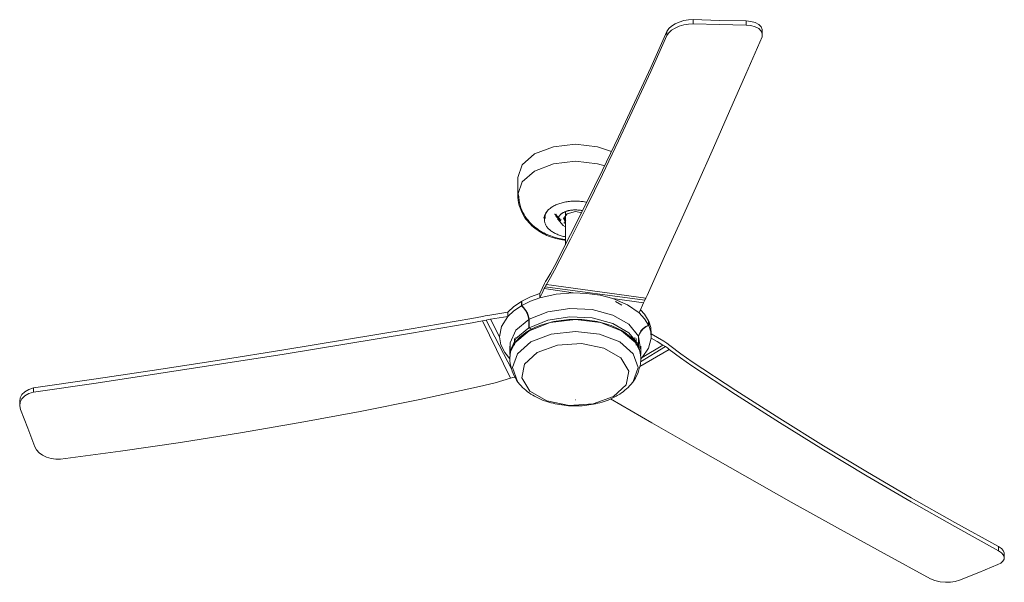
# Model space of a CAD drawing. Header units: millimetres. Extents: x 5767 to 11593, y -2830 to 7544.
# Tile 1 of 3: x 7920 to 9047, y -2830 to -2186. Entities that reach past the tile are written whole.
import ezdxf

# ---------------------------------------------------------------- set-up
doc = ezdxf.new("R2010")
doc.units = ezdxf.units.MM
doc.layers.add('Aparatos eléctricos', color=7, linetype='Continuous', lineweight=9)

# ---------------------------------------------------------------- blocks, each defined once
blk = doc.blocks.new('PUNT_ - 33814 PUNT White ceiling fan with DC motor-576543-00 Isometrico PDF')
at = {"layer": 'Aparatos eléctricos', "color": 251, "true_color": 0x5b5b5b}
for p, q in [((2533, -2190.9), (2533, -2186)), ((2593.6, -2192.3), (2593.6, -2187.5)), ((2612.1, -2203.5), (2612.1, -2198.7)), ((2502.9, -2199.4), (2502.9, -2204.2)), ((2332, -2366.6), (2332, -2386.2)), ((2362.4, -2413.3), (2362.3, -2412.5)), ((2363.5, -2411.5), (2363.5, -2413.6)), ((2364.2, -2407.4), (2364.3, -2407)), ((2387, -2415.8), (2384.7, -2412.5)), ((2386.7, -2405.7), (2386.7, -2443.6)), ((2362.6, -2413.8), (2362.6, -2415.2)), ((2363.4, -2491.8), (2477.5, -2507.2)), ((2478.6, -2504.8), (2365, -2489)), ((2357.5, -2499.4), (2357.5, -2504.4)), ((2395.6, -2498.6), (2362.3, -2493.8)), ((2336.2, -2508.5), (2336.8, -2508.8)), ((2336.2, -2508.5), (2336.2, -2513.5)), ((2336.8, -2513.1), (2336.8, -2508.2)), ((2476.2, -2510.2), (2440.9, -2505.1)), ((2451.4, -2513), (2444.1, -2508.7)), ((2476.2, -2510.2), (2471.1, -2521.6)), ((2320.6, -2520.9), (2297.9, -2524.6)), ((2301, -2529), (2320.6, -2525.9)), ((2320.6, -2525.9), (2320.6, -2520.9)), ((2291.7, -2530.6), (2323.6, -2596.5)), ((2325.5, -2587.3), (2295.9, -2529.9)), ((2301, -2529), (2311, -2549.2)), ((2344.7, -2529.2), (2344.7, -2538.8)), ((2345.2, -2538.6), (2345.2, -2528.9)), ((2481.9, -2530.6), (2481.9, -2535.6)), ((2481.9, -2531.1), (2482.1, -2531.1)), ((2482.1, -2536), (2482.1, -2531.1)), ((2344.7, -2538.8), (2347.7, -2540.5)), ((2348.1, -2540.3), (2345.2, -2538.6)), ((2470.4, -2548.3), (2470.4, -2557.9)), ((2470.5, -2558.3), (2470.5, -2548.6)), ((2470.5, -2548.6), (2472.8, -2563)), ((2484.9, -2545.8), (2484.9, -2550.8)), ((2485, -2548.8), (2485, -2543.8)), ((2323, -2559.7), (2323, -2569.3)), ((2328.5, -2551.1), (2328.5, -2558.8)), ((2330, -2550), (2330, -2551.1)), ((2466.1, -2551.1), (2466.1, -2550)), ((2467.5, -2558.8), (2467.5, -2551.1)), ((2470.4, -2557.9), (2468.6, -2558.2)), ((2468.8, -2558.5), (2470.5, -2558.3)), ((2470.5, -2558.3), (2472.9, -2571.7)), ((2473, -2569.3), (2473, -2559.7)), ((2474.5, -2572.7), (2498.3, -2558.5)), ((2323, -2572.7), (2323.8, -2566.3)), ((2471.7, -2583.2), (2505.5, -2563.4)), ((2472.2, -2566.3), (2473, -2572.7)), ((2501.2, -2560.3), (2472.6, -2577.7)), ((2323, -2572.7), (2323, -2573.4)), ((2473, -2573.4), (2473, -2572.7)), ((2473.1, -2574.1), (2474.5, -2572.7)), ((1777.5, -2612.4), (1777.5, -2607.6)), ((1761.6, -2622.7), (1761.6, -2627.5)), ((2398, -2621.1), (2397.8, -2621.1)), ((2882.8, -2789.1), (2882.8, -2793.9)), ((2889.3, -2802.2), (2889.3, -2797.4))]:
    blk.add_line(p, q, dxfattribs=at)
for points in [[(2502.9, -2199.4, 0), (2505.1, -2196.3, 0), (2508.3, -2193.3, 0), (2512.4, -2190.8, 0), (2517.1, -2188.7, 0), (2522.3, -2187.1, 0), (2527.6, -2186.2, 0), (2533, -2186, 0)], [(2533, -2186, 0), (2563.3, -2186.8, 0), (2593.6, -2187.5, 0)], [(2593.6, -2187.5, 0), (2599.2, -2188, 0), (2604.1, -2189.4, 0), (2608.1, -2191.5, 0), (2610.7, -2194.2, 0), (2612, -2197.4, 0), (2612.1, -2199.5, 0)], [(2502.9, -2204.2, 0), (2505.1, -2201.1, 0), (2508.3, -2198.1, 0), (2512.4, -2195.6, 0), (2517.1, -2193.5, 0), (2522.3, -2192, 0), (2527.6, -2191.1, 0), (2533, -2190.9, 0)], [(2533, -2190.9, 0), (2563.3, -2191.6, 0), (2593.6, -2192.3, 0)], [(2593.6, -2192.3, 0), (2599.2, -2192.8, 0), (2604.1, -2194.2, 0), (2608.1, -2196.3, 0), (2610.7, -2199, 0), (2612, -2202.2, 0), (2611.9, -2205.7, 0)], [(2374.3, -2472.6, 0), (2392.5, -2437.1, 0), (2410.8, -2400.6, 0), (2429.1, -2363.2, 0), (2447.5, -2324.8, 0), (2465.9, -2285.5, 0), (2484.4, -2245.3, 0), (2502.9, -2204.2, 0)], [(2374.4, -2467.4, 0), (2392.6, -2432, 0), (2410.9, -2395.7, 0), (2429.2, -2358.4, 0), (2447.5, -2320.1, 0), (2465.9, -2280.8, 0), (2484.4, -2240.6, 0), (2502.9, -2199.4, 0)], [(2611.9, -2205.7, 0), (2593.3, -2248.4, 0), (2574.7, -2290.8, 0), (2556.1, -2332.9, 0), (2537.5, -2374.7, 0), (2518.9, -2416.2, 0), (2500.3, -2457.3, 0), (2481.7, -2498.3, 0)], [(2351.3, -2339.6, 0), (2372.8, -2331.4, 0), (2398, -2328.5, 0), (2423.3, -2331.4, 0), (2439.6, -2337, 0)], [(2332, -2366.6, 0), (2337, -2352, 0), (2351.3, -2339.6, 0)], [(2351.3, -2359.3, 0), (2372.8, -2351, 0), (2398, -2348.1, 0), (2423.3, -2351, 0), (2431.6, -2353.4, 0)], [(2332, -2386.3, 0), (2332, -2386.2, 0), (2337, -2371.6, 0), (2351.3, -2359.3, 0)], [(2332, -2386.3, 0), (2332.1, -2389.5, 0), (2332.5, -2392.6, 0), (2333, -2395.7, 0), (2333.8, -2398.7, 0), (2334.7, -2401.6, 0), (2335.8, -2404.4, 0), (2337, -2407.1, 0), (2338.4, -2409.6, 0), (2339.9, -2412, 0), (2341.4, -2414.2, 0), (2343.1, -2416.4, 0), (2344.8, -2418.3, 0), (2346.5, -2420.2, 0), (2348.3, -2421.9, 0), (2350.1, -2423.5, 0), (2352, -2425, 0), (2353.9, -2426.4, 0), (2355.8, -2427.7, 0), (2357.7, -2428.9, 0), (2359.6, -2430, 0), (2361.6, -2431, 0), (2363.5, -2432, 0), (2365.5, -2432.9, 0), (2367.4, -2433.7, 0), (2369.4, -2434.5, 0), (2371.4, -2435.2, 0), (2373.4, -2435.8, 0), (2375.4, -2436.4, 0), (2377.4, -2436.9, 0), (2379.4, -2437.4, 0), (2381.4, -2437.8, 0), (2383.4, -2438.2, 0), (2385.4, -2438.5, 0), (2387.1, -2438.7, 0)], [(2333, -2386.3, 0), (2333.1, -2389.4, 0), (2333.5, -2392.5, 0), (2334, -2395.5, 0), (2334.7, -2398.5, 0), (2335.6, -2401.3, 0), (2336.7, -2404, 0), (2337.9, -2406.6, 0), (2339.3, -2409.1, 0), (2340.7, -2411.5, 0), (2342.2, -2413.7, 0), (2343.8, -2415.7, 0), (2345.5, -2417.7, 0), (2347.2, -2419.5, 0), (2349, -2421.1, 0), (2350.8, -2422.7, 0), (2352.6, -2424.2, 0), (2354.5, -2425.6, 0), (2356.3, -2426.8, 0), (2358.2, -2428, 0), (2360.1, -2429.1, 0), (2362, -2430.1, 0), (2363.9, -2431.1, 0), (2365.9, -2432, 0), (2367.8, -2432.8, 0), (2369.8, -2433.5, 0), (2371.7, -2434.2, 0), (2373.7, -2434.9, 0), (2375.6, -2435.4, 0), (2377.6, -2436, 0), (2379.6, -2436.4, 0), (2381.6, -2436.8, 0), (2383.6, -2437.2, 0), (2385.6, -2437.5, 0), (2387.1, -2437.7, 0)], [(2362.1, -2413.4, 0), (2362.1, -2412.6, 0), (2362.3, -2411.8, 0), (2362.5, -2411, 0), (2362.7, -2410.2, 0), (2363, -2409.4, 0), (2363.4, -2408.6, 0), (2363.8, -2407.9, 0), (2364.2, -2407.1, 0), (2364.8, -2406.4, 0), (2365.3, -2405.6, 0), (2366, -2404.9, 0), (2366.6, -2404.2, 0), (2367.4, -2403.5, 0), (2368.1, -2402.8, 0), (2369, -2402.1, 0), (2369.8, -2401.4, 0), (2370.7, -2400.8, 0), (2371.7, -2400.2, 0), (2372.4, -2399.8, 0)], [(2411.2, -2395.1, 0), (2409.9, -2394.8, 0), (2408.5, -2394.6, 0), (2407.1, -2394.3, 0), (2405.7, -2394.1, 0), (2404.3, -2394, 0), (2402.9, -2393.9, 0), (2401.4, -2393.8, 0), (2400, -2393.7, 0), (2398.5, -2393.7, 0), (2397.1, -2393.7, 0), (2395.6, -2393.7, 0), (2394.2, -2393.8, 0), (2392.7, -2393.9, 0), (2391.3, -2394, 0), (2389.9, -2394.2, 0), (2388.5, -2394.4, 0), (2387.1, -2394.6, 0), (2385.7, -2394.9, 0), (2384.3, -2395.2, 0), (2383, -2395.5, 0), (2381.7, -2395.9, 0), (2380.4, -2396.3, 0), (2379.2, -2396.7, 0), (2378, -2397.2, 0), (2376.8, -2397.6, 0), (2375.6, -2398.1, 0), (2374.5, -2398.7, 0), (2373.4, -2399.2, 0), (2372.4, -2399.8, 0)], [(2362.6, -2413.6, 0), (2363.8, -2408.3, 0), (2366.9, -2403.8, 0)], [(2374.4, -2408.1, 0), (2374.6, -2408.5, 0), (2375.2, -2409.6, 0), (2375.8, -2410.6, 0), (2376.5, -2411.6, 0), (2377.2, -2412.5, 0), (2377.9, -2413.3, 0), (2378.6, -2414.1, 0), (2379.4, -2414.8, 0), (2380.1, -2415.5, 0), (2380.9, -2416.1, 0), (2381.1, -2416.3, 0)], [(2375.7, -2408.5, 0), (2376, -2409.1, 0), (2376.6, -2410.1, 0), (2377.3, -2411, 0), (2378, -2411.9, 0), (2378.6, -2412.7, 0), (2379.3, -2413.4, 0), (2380.1, -2414.1, 0), (2380.8, -2414.7, 0), (2381.5, -2415.3, 0), (2381.6, -2415.4, 0)], [(2378, -2415, 0), (2378, -2414.6, 0), (2378.1, -2414.1, 0), (2378.1, -2413.7, 0), (2378.2, -2413.3, 0), (2378.4, -2412.9, 0), (2378.5, -2412.4, 0), (2378.7, -2412, 0), (2379, -2411.6, 0), (2379.2, -2411.2, 0), (2379.5, -2410.8, 0), (2379.8, -2410.4, 0), (2380.2, -2410, 0), (2380.5, -2409.6, 0), (2380.9, -2409.2, 0), (2381.4, -2408.8, 0), (2381.8, -2408.4, 0), (2382.3, -2408.1, 0), (2382.8, -2407.7, 0), (2383.4, -2407.4, 0), (2383.7, -2407.2, 0)], [(2406.1, -2404.7, 0), (2405.4, -2404.6, 0), (2404.6, -2404.4, 0), (2403.8, -2404.2, 0), (2403.1, -2404.1, 0), (2402.3, -2404, 0), (2401.5, -2403.9, 0), (2400.7, -2403.9, 0), (2399.9, -2403.8, 0), (2399, -2403.8, 0), (2398.2, -2403.8, 0), (2397.4, -2403.8, 0), (2396.6, -2403.8, 0), (2395.8, -2403.8, 0), (2395, -2403.9, 0), (2394.2, -2404, 0), (2393.4, -2404.1, 0), (2392.6, -2404.2, 0), (2391.8, -2404.3, 0), (2391.1, -2404.5, 0), (2390.3, -2404.6, 0), (2389.6, -2404.8, 0), (2388.8, -2405, 0), (2388.1, -2405.2, 0), (2387.4, -2405.5, 0), (2386.7, -2405.7, 0), (2386.1, -2406, 0), (2385.4, -2406.3, 0), (2384.8, -2406.6, 0), (2384.2, -2406.9, 0), (2383.7, -2407.2, 0)], [(2388.5, -2408.1, 0), (2384.5, -2413.6, 0), (2386.8, -2417.9, 0)], [(2405.3, -2407, 0), (2398, -2405.8, 0), (2388.5, -2408.1, 0)], [(2362.6, -2415.2, 0), (2362.7, -2416.1, 0), (2362.8, -2416.9, 0), (2362.9, -2417.8, 0), (2363.1, -2418.6, 0), (2363.4, -2419.4, 0), (2363.8, -2420.3, 0), (2364.2, -2421.1, 0), (2364.6, -2421.9, 0), (2365.1, -2422.7, 0), (2365.7, -2423.4, 0), (2366.3, -2424.2, 0), (2366.9, -2424.9, 0), (2367.6, -2425.7, 0), (2368.4, -2426.4, 0), (2369.2, -2427.1, 0), (2370, -2427.7, 0), (2370.9, -2428.4, 0), (2371.8, -2429, 0), (2372.8, -2429.6, 0), (2373.8, -2430.2, 0), (2374.9, -2430.7, 0), (2375.9, -2431.2, 0), (2377.1, -2431.7, 0), (2378.2, -2432.2, 0), (2379.4, -2432.7, 0), (2380.6, -2433.1, 0), (2381.8, -2433.5, 0), (2383.1, -2433.8, 0), (2384.4, -2434.1, 0), (2385.7, -2434.4, 0), (2387, -2434.7, 0)], [(2386.8, -2423.1, 0), (2383.9, -2421.7, 0), (2378.1, -2414.2, 0)], [(2384.7, -2418.4, 0), (2385.5, -2418.8, 0), (2386.2, -2419.1, 0), (2387, -2419.4, 0)], [(2385.4, -2417.6, 0), (2386.1, -2417.9, 0), (2386.9, -2418.2, 0), (2387.1, -2418.3, 0)], [(2374.4, -2467.4, 0), (2369.8, -2475.9, 0), (2365.2, -2483.5, 0)], [(2365, -2489, 0), (2369.6, -2481.2, 0), (2374.3, -2472.6, 0)], [(2362.7, -2488.2, 0), (2360.1, -2493.8, 0), (2357.5, -2499.4, 0)], [(2362.3, -2493.8, 0), (2362.9, -2492.8, 0), (2363.4, -2491.8, 0)], [(2365.2, -2483.5, 0), (2363.9, -2485.7, 0), (2362.7, -2488.2, 0)], [(2363.4, -2491.8, 0), (2364.2, -2490.3, 0), (2365, -2489, 0)], [(2336.8, -2508.2, 0), (2346.7, -2503.3, 0), (2357.5, -2499.4, 0)], [(2357.5, -2504.4, 0), (2359.9, -2499.1, 0), (2362.3, -2493.8, 0)], [(2357.5, -2504.4, 0), (2376, -2500.2, 0), (2395.6, -2498.6, 0)], [(2440.9, -2505.1, 0), (2426.6, -2501.5, 0), (2411.3, -2499.3, 0), (2395.6, -2498.6, 0)], [(2481.7, -2498.3, 0), (2480.2, -2501.6, 0), (2478.6, -2504.8, 0)], [(2320.6, -2520.9, 0), (2327.6, -2514.4, 0), (2336.2, -2508.5, 0)], [(2320.6, -2525.9, 0), (2327.6, -2519.3, 0), (2336.2, -2513.5, 0)], [(2336.2, -2513.5, 0), (2338.7, -2516, 0), (2340.9, -2519.1, 0), (2342.7, -2522.4, 0), (2344, -2525.8, 0), (2344.7, -2529.2, 0)], [(2336.8, -2513.1, 0), (2346.6, -2508.3, 0), (2357.5, -2504.4, 0)], [(2345.2, -2528.9, 0), (2344.5, -2525.5, 0), (2343.2, -2522.1, 0), (2341.4, -2518.8, 0), (2339.2, -2515.7, 0), (2336.8, -2513.1, 0)], [(2440.9, -2505.1, 0), (2457.8, -2512.3, 0), (2471.1, -2521.6, 0)], [(2477.5, -2507.2, 0), (2476.9, -2508.7, 0), (2476.2, -2510.2, 0)], [(2478.6, -2504.8, 0), (2478.1, -2506, 0), (2477.5, -2507.2, 0)], [(2291.6, -2525.7, 0), (2285.5, -2526.9, 0), (2279.3, -2528, 0)], [(2297.9, -2524.6, 0), (2294.7, -2525.1, 0), (2291.6, -2525.7, 0)], [(2311, -2549.2, 0), (2313.4, -2537.2, 0), (2320.6, -2525.9, 0)], [(2345.2, -2528.9, 0), (2366.5, -2520.4, 0), (2391.6, -2516.5, 0), (2417.4, -2517.8, 0), (2440.9, -2524.2, 0), (2459.3, -2534.7, 0), (2470.4, -2548.3, 0)], [(2471.1, -2521.6, 0), (2477.4, -2528.3, 0), (2481.9, -2535.6, 0)], [(2472.8, -2518.2, 0), (2477.4, -2523.3, 0), (2481.9, -2530.6, 0)], [(1777.5, -2607.6, 0), (1849.2, -2597.2, 0), (1920.9, -2586.4, 0), (1992.6, -2575.4, 0), (2064.3, -2564, 0), (2136, -2552.3, 0), (2207.7, -2540.3, 0), (2279.3, -2528, 0)], [(1777.5, -2612.4, 0), (1849.2, -2602, 0), (1921, -2591.2, 0), (1992.7, -2580.1, 0), (2064.4, -2568.8, 0), (2136.2, -2557.1, 0), (2207.9, -2545.1, 0), (2279.7, -2532.9, 0)], [(2279.7, -2532.9, 0), (2285.7, -2531.8, 0), (2291.7, -2530.6, 0)], [(2291.7, -2530.6, 0), (2293.8, -2530.2, 0), (2295.9, -2529.9, 0)], [(2295.9, -2529.9, 0), (2298.5, -2529.4, 0), (2301, -2529, 0)], [(2323.3, -2563.3, 0), (2323.3, -2556, 0), (2329.9, -2541.5, 0), (2344.7, -2529.2, 0)], [(2345, -2542.1, 0), (2369.3, -2532.7, 0), (2398, -2529.4, 0), (2426.7, -2532.7, 0), (2451, -2542.1, 0), (2467.3, -2556.1, 0), (2472.2, -2566.2, 0)], [(2345.2, -2538.6, 0), (2366.5, -2530, 0), (2391.6, -2526.2, 0), (2417.4, -2527.5, 0), (2440.9, -2533.8, 0), (2459.3, -2544.4, 0), (2470.4, -2557.9, 0)], [(2470.3, -2561.2, 0), (2469.4, -2559.5, 0), (2468.5, -2557.8, 0), (2467.4, -2556.2, 0), (2466.1, -2554.6, 0), (2464.8, -2553, 0), (2463.4, -2551.4, 0), (2461.9, -2549.9, 0), (2460.2, -2548.5, 0), (2458.5, -2547, 0), (2456.7, -2545.6, 0), (2454.8, -2544.3, 0), (2452.8, -2543, 0), (2450.7, -2541.8, 0), (2448.5, -2540.6, 0), (2446.3, -2539.4, 0), (2443.9, -2538.3, 0), (2441.5, -2537.3, 0), (2439.1, -2536.3, 0), (2436.5, -2535.4, 0), (2433.9, -2534.5, 0), (2431.3, -2533.7, 0), (2428.6, -2533, 0), (2425.8, -2532.3, 0), (2423, -2531.7, 0), (2420.2, -2531.2, 0), (2417.3, -2530.7, 0), (2414.4, -2530.3, 0), (2411.5, -2529.9, 0), (2408.6, -2529.6, 0), (2405.6, -2529.4, 0), (2402.6, -2529.3, 0), (2399.7, -2529.2, 0), (2396.7, -2529.2, 0), (2393.7, -2529.3, 0), (2390.7, -2529.4, 0), (2387.7, -2529.6, 0), (2384.8, -2529.9, 0), (2381.9, -2530.2, 0), (2379, -2530.6, 0), (2376.1, -2531.1, 0), (2373.3, -2531.7, 0), (2370.5, -2532.3, 0), (2367.7, -2532.9, 0), (2365, -2533.7, 0), (2362.3, -2534.5, 0), (2359.7, -2535.3, 0), (2357.2, -2536.2, 0), (2354.7, -2537.2, 0), (2352.3, -2538.2, 0), (2350, -2539.3, 0), (2347.7, -2540.5, 0), (2345.6, -2541.6, 0), (2345.2, -2541.9, 0)], [(2481.9, -2535.6, 0), (2478.6, -2537.3, 0), (2475.6, -2539.5, 0), (2473.1, -2542.2, 0), (2471.4, -2545.2, 0), (2470.4, -2548.3, 0)], [(2470.5, -2548.6, 0), (2471.5, -2545.5, 0), (2473.3, -2542.6, 0), (2475.8, -2539.9, 0), (2478.7, -2537.7, 0), (2482.1, -2536, 0)], [(2482.1, -2531.1, 0), (2484.5, -2538.4, 0), (2484.9, -2545.8, 0)], [(2482.1, -2536, 0), (2484.5, -2543.3, 0), (2484.9, -2550.8, 0)], [(2323.2, -2571.7, 0), (2323.3, -2565.6, 0), (2329.9, -2551.1, 0), (2344.7, -2538.8, 0)], [(2323.9, -2566.2, 0), (2328.7, -2556.1, 0), (2345, -2542.1, 0)], [(2325.7, -2561.2, 0), (2326.6, -2559.5, 0), (2327.6, -2557.8, 0), (2328.7, -2556.2, 0), (2329.9, -2554.6, 0), (2331.2, -2553, 0), (2332.6, -2551.4, 0), (2334.2, -2549.9, 0), (2335.8, -2548.5, 0), (2337.5, -2547, 0), (2339.3, -2545.6, 0), (2341.3, -2544.3, 0), (2343.3, -2543, 0), (2345.2, -2541.9, 0)], [(2347.2, -2555, 0), (2370.5, -2546, 0), (2398, -2542.8, 0), (2425.5, -2546, 0), (2448.8, -2555, 0), (2464.4, -2568.4, 0), (2469.8, -2584.3, 0), (2464.4, -2600.1, 0)], [(2499.2, -2554, 0), (2492.1, -2549.9, 0), (2484.9, -2545.8, 0)], [(2311, -2549.2, 0), (2312.7, -2558.2, 0), (2317.1, -2567, 0), (2323, -2574.1, 0)], [(2331.7, -2600.1, 0), (2326.2, -2584.3, 0), (2331.7, -2568.4, 0), (2347.2, -2555, 0)], [(2354.4, -2567.1, 0), (2377.6, -2558.6, 0), (2404.9, -2556.9, 0), (2430.8, -2562.1, 0), (2450.2, -2573.3, 0), (2459.3, -2588.3, 0), (2456.2, -2604, 0), (2441.6, -2617.4, 0)], [(2484.9, -2550.8, 0), (2481.9, -2562.1, 0), (2474.5, -2572.7, 0)], [(2484.9, -2550.8, 0), (2491.6, -2554.6, 0), (2498.3, -2558.5, 0)], [(2498.3, -2558.5, 0), (2499.8, -2559.3, 0), (2501.2, -2560.3, 0)], [(2506.2, -2558.9, 0), (2502.7, -2556.4, 0), (2499.2, -2554, 0)], [(2531.8, -2577.6, 0), (2519, -2568.6, 0), (2506.2, -2558.9, 0)], [(2441.6, -2617.4, 0), (2418.4, -2625.8, 0), (2391.1, -2627.6, 0), (2365.2, -2622.4, 0), (2345.8, -2611.2, 0), (2336.7, -2596.2, 0), (2339.8, -2580.5, 0), (2354.4, -2567.1, 0)], [(2501.2, -2560.3, 0), (2503.4, -2561.8, 0), (2505.5, -2563.4, 0)], [(2505.5, -2563.4, 0), (2518.4, -2573.2, 0), (2531.4, -2582.3, 0)], [(2323, -2573.4, 0), (2323.1, -2576.5, 0), (2323.5, -2579.5, 0), (2324, -2582.6, 0), (2324.7, -2585.5, 0), (2325.6, -2588.4, 0), (2326.7, -2591.2, 0), (2327.9, -2593.8, 0), (2329.3, -2596.3, 0), (2330.7, -2598.8, 0), (2330.9, -2599.1, 0)], [(2473, -2573.4, 0), (2472.9, -2576.5, 0), (2472.6, -2579.5, 0), (2472.1, -2582.6, 0), (2471.3, -2585.5, 0), (2470.4, -2588.4, 0), (2469.4, -2591.2, 0), (2468.1, -2593.8, 0), (2466.8, -2596.3, 0), (2465.3, -2598.8, 0), (2465.1, -2599.1, 0)], [(2531.4, -2582.3, 0), (2581.6, -2615.2, 0), (2631.9, -2647.2, 0), (2682.1, -2678.3, 0), (2732.3, -2708.6, 0), (2782.5, -2737.9, 0), (2832.7, -2766.3, 0), (2882.8, -2793.9, 0)], [(2531.8, -2577.6, 0), (2581.9, -2610.6, 0), (2632.1, -2642.6, 0), (2682.3, -2673.8, 0), (2732.5, -2704.1, 0), (2782.6, -2733.3, 0), (2832.8, -2761.7, 0), (2882.8, -2789.1, 0)], [(2323.6, -2596.5, 0), (2306, -2601.6, 0), (2288.3, -2606, 0)], [(2328.8, -2595.1, 0), (2326.5, -2595.7, 0), (2323.6, -2596.5, 0)], [(2331.1, -2599.3, 0), (2332.6, -2601.4, 0), (2334.2, -2603.4, 0), (2335.8, -2605.2, 0), (2337.5, -2607, 0), (2339.4, -2608.7, 0), (2341.2, -2610.3, 0), (2343.2, -2611.9, 0), (2345.2, -2613.3, 0), (2347.2, -2614.7, 0), (2349.3, -2616, 0), (2351.4, -2617.2, 0), (2353.6, -2618.3, 0), (2355.9, -2619.4, 0), (2358.1, -2620.4, 0), (2360.4, -2621.4, 0), (2362.8, -2622.3, 0), (2365.2, -2623.1, 0), (2367.6, -2623.9, 0), (2370, -2624.6, 0), (2372.5, -2625.2, 0), (2375, -2625.8, 0), (2377.5, -2626.3, 0), (2380, -2626.7, 0), (2382.5, -2627.1, 0), (2385.1, -2627.4, 0), (2387.7, -2627.7, 0), (2390.3, -2627.9, 0), (2392.9, -2628.1, 0), (2395.5, -2628.2, 0), (2398.1, -2628.2, 0), (2400.7, -2628.2, 0), (2403.3, -2628.1, 0), (2405.9, -2627.9, 0), (2408.4, -2627.7, 0), (2411, -2627.4, 0), (2413.6, -2627.1, 0), (2416.1, -2626.7, 0), (2418.7, -2626.3, 0), (2421.2, -2625.7, 0), (2423.7, -2625.2, 0), (2426.1, -2624.5, 0), (2428.6, -2623.8, 0), (2431, -2623.1, 0), (2433.3, -2622.2, 0), (2435.7, -2621.4, 0), (2438, -2620.4, 0), (2440.3, -2619.4, 0), (2442.5, -2618.3, 0), (2444.7, -2617.2, 0), (2446, -2616.4, 0)], [(2464.9, -2599.3, 0), (2463.4, -2601.4, 0), (2461.9, -2603.4, 0), (2460.2, -2605.2, 0), (2458.5, -2607, 0), (2456.7, -2608.7, 0), (2454.8, -2610.3, 0), (2452.9, -2611.9, 0), (2450.9, -2613.3, 0), (2448.8, -2614.7, 0), (2446.7, -2616, 0), (2446, -2616.4, 0)], [(1761.6, -2623.2, 0), (1762.2, -2619.1, 0), (1764.2, -2615.2, 0), (1767.6, -2611.9, 0), (1772.1, -2609.3, 0), (1777.5, -2607.6, 0)], [(1762.5, -2632.2, 0), (1761.6, -2628, 0), (1762.2, -2623.9, 0), (1764.2, -2620, 0), (1767.6, -2616.7, 0), (1772.1, -2614.1, 0), (1777.5, -2612.4, 0)], [(2288.3, -2606, 0), (2219.9, -2620.7, 0), (2151.4, -2634.4, 0), (2082.9, -2647.3, 0), (2014.3, -2659.1, 0), (1945.6, -2670, 0), (1877, -2680, 0), (1808.3, -2689, 0)], [(2804.7, -2826.2, 0), (2751.6, -2797.2, 0), (2698.4, -2767.9, 0), (2645.3, -2738.2, 0), (2592.1, -2708.3, 0), (2539, -2678, 0), (2485.8, -2647.4, 0), (2438.4, -2620, 0)], [(1779, -2674.9, 0), (1770.8, -2653.6, 0), (1762.5, -2632.2, 0)], [(1808.3, -2689, 0), (1802.9, -2689.1, 0), (1797.5, -2688.3, 0), (1792.4, -2686.8, 0), (1787.8, -2684.6, 0), (1783.9, -2681.8, 0), (1780.9, -2678.5, 0), (1779, -2674.9, 0)], [(2882.8, -2793.9, 0), (2886, -2796.2, 0), (2888.2, -2798.6, 0), (2889.2, -2801.2, 0), (2889.1, -2803.7, 0), (2887.8, -2806, 0), (2885.5, -2808.1, 0), (2882.1, -2809.9, 0)], [(2882.8, -2789.1, 0), (2886, -2791.4, 0), (2888.2, -2793.8, 0), (2889.2, -2796.4, 0), (2889.3, -2798, 0)], [(2882.1, -2809.9, 0), (2860, -2818.8, 0), (2837.9, -2827.8, 0)], [(2837.9, -2827.8, 0), (2833.2, -2829.2, 0), (2827.7, -2830, 0), (2821.8, -2830.1, 0), (2815.7, -2829.4, 0), (2809.9, -2828.1, 0), (2804.7, -2826.2, 0)]]:
    blk.add_polyline3d(points, dxfattribs=at)

msp = doc.modelspace()

# ---------------------------------------------------------------- block references
at = {"layer": 'Aparatos eléctricos', "color": 251, "true_color": 0x5b5b5b}
msp.add_blockref('PUNT_ - 33814 PUNT White ceiling fan with DC motor-576543-00 Isometrico PDF', (6158.1, 0), dxfattribs=at)

doc.saveas('drawing.dxf')
